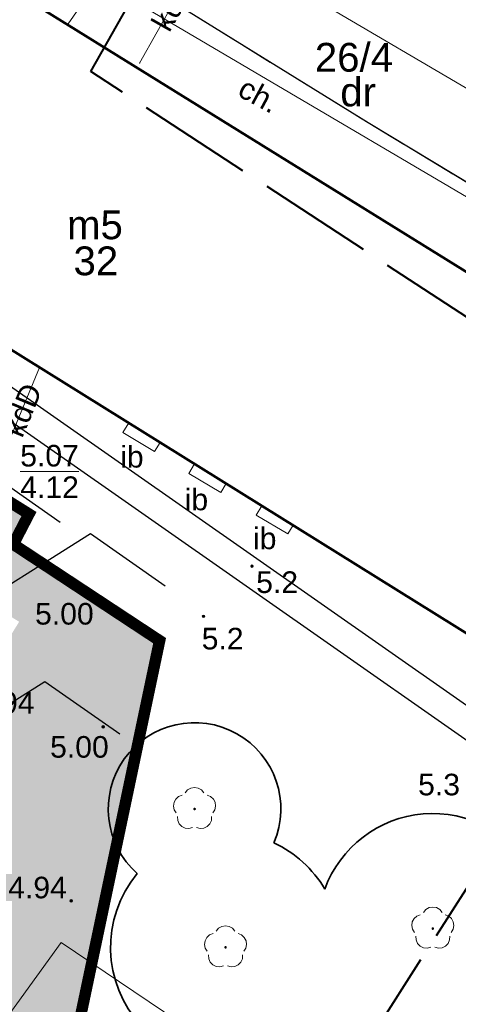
# Model space of a CAD drawing. Extents: x 5477758 to 5478338, y 5918296 to 5918505.
# Tile 57 of 135: x 5477939 to 5477954, y 5918360 to 5918394. Entities that reach past the tile are written whole.
import ezdxf
from ezdxf.enums import TextEntityAlignment as Align

# ---------------------------------------------------------------- set-up
doc = ezdxf.new("R2010")
doc.units = 0
doc.header["$PDSIZE"] = 0.75
for name, pattern in [('budynki akt$0$DASHED', [19.05, 12.7, -6.35]), ('PRZER1-1', [2, 1, -1]), ('PRZER2-1', [3, 2, -1]), ('PRZER3-1', [4, 3, -1]), ('PRZER4-1', [5, 4, -1])]:
    doc.linetypes.add(name, pattern=pattern)
doc.layers.get('0').update_dxf_attribs({"linetype": 'CONTINUOUS'})
for name, color, linetype in [('A_GRANICA OPRACOWANIA', 7, 'CONTINUOUS'), ('ZZ_PROJ-numeracja', 5, 'CONTINUOUS'), ('ZZ_ramka', 6, 'CONTINUOUS')]:
    doc.layers.add(name, color=color, linetype=linetype)
for name, color, linetype, lineweight in [('GESBZO', 7, 'CONTINUOUS', 50), ('GESBZO_O', 7, 'CONTINUOUS', 50), ('GESDZI', 7, 'CONTINUOUS', 18), ('GESDZI_O', 7, 'CONTINUOUS', 18), ('GSLKRW', 7, 'CONTINUOUS', 25), ('GSPPRB', 7, 'CONTINUOUS', 20), ('GSSIIN', 7, 'CONTINUOUS', 18), ('GSSIIN_O', 7, 'CONTINUOUS', 18), ('GSSKOA', 7, 'PRZER3-1', 18), ('GSSKOD', 7, 'PRZER2-1', 18), ('GSSKOD_O', 7, 'PRZER2-1', 18), ('GUPPRZ_O', 7, 'CONTINUOUS', 18), ('OT_Rzedna', 7, 'CONTINUOUS', 18), ('pomiar', 7, 'CONTINUOUS', 18), ('wysokosci', 7, 'CONTINUOUS', 18), ('zakres', 150, 'PRZER4-1', 50), ('ZZ_korona', 7, 'CONTINUOUS', 35), ('ZZ_trawnik', 62, 'CONTINUOUS', 50)]:
    doc.layers.add(name, color=color, linetype=linetype, lineweight=lineweight)
for name, color, linetype, lineweight, true_color in [('GESUZY', 7, 'PRZER1-1', 18, 0x008000), ('GESUZY_O', 7, 'PRZER1-1', 18, 0x008000), ('GSPRDL', 7, 'CONTINUOUS', 18, 0x008000), ('GULGPR', 7, 'CONTINUOUS', 18, 0xeaea00), ('GULKPR', 7, 'CONTINUOUS', 18, 0x803300), ('GULKPR_O', 7, 'CONTINUOUS', 18, 0x803300), ('GULWPR', 5, 'CONTINUOUS', 18, 0x0000ff)]:
    doc.layers.add(name, color=color, linetype=linetype, lineweight=lineweight, true_color=true_color)
doc.styles.add('GEO-INFO', font='arial.ttf')

# ---------------------------------------------------------------- blocks, each defined once
blk = doc.blocks.new('SPDLP')
blk.add_hatch(color=0).paths.add_polyline_path([(0, -0.09), (0.027812, -0.085595), (0.052901, -0.072812), (0.072812, -0.052901), (0.085595, -0.027812), (0.09, 0), (0.085595, 0.027812), (0.072812, 0.052901), (0.052901, 0.072812), (0.027812, 0.085595), (0, 0.09), (-0.027812, 0.085595), (-0.052901, 0.072812), (-0.072812, 0.052901), (-0.085595, 0.027812), (-0.09, 0), (-0.085595, -0.027812), (-0.072812, -0.052901), (-0.052901, -0.072812), (-0.027812, -0.085595)])
at = {"color": 0}
for points in [[(-0.648554, 1.126667), (-0.481106, 1.325358), (-0.255912, 1.454989), (0, 1.5), (0.255912, 1.454989), (0.481106, 1.325358), (0.648554, 1.126667)], [(-1.271938, -0.268652), (-1.40916, -0.048001), (-1.462858, 0.20623), (-1.426585, 0.463525), (-1.304695, 0.693003), (-1.11182, 0.867117), (-0.871109, 0.964971)], [(0.871109, 0.964971), (1.11182, 0.867117), (1.304695, 0.693003), (1.426585, 0.463525), (1.462858, 0.20623), (1.40916, -0.048001), (1.271938, -0.268652)], [(-0.137547, -1.292703), (-0.389802, -1.355024), (-0.648184, -1.327532), (-0.881678, -1.213525), (-1.062258, -1.026689), (-1.168249, -0.78945), (-1.186929, -0.530282)], [(1.186929, -0.530282), (1.168249, -0.78945), (1.062258, -1.026689), (0.881678, -1.213525), (0.648184, -1.327532), (0.389802, -1.355024), (0.137547, -1.292703)]]:
    blk.add_lwpolyline(points, dxfattribs=at)
blk = doc.blocks.new('OTRN')
at = {"linetype": 'Continuous', "lineweight": 13}
blk.add_hatch(color=0, dxfattribs=at).paths.add_polyline_path([(0, -0.091, 1), (0, 0.091, 1)])
at = {"color": 0, "linetype": 'Continuous', "lineweight": 13}
blk.add_circle((0, 0), 0.0906, dxfattribs=at)

msp = doc.modelspace()

# ---------------------------------------------------------------- hatches: boundary and pattern name
at = {"layer": 'ZZ_trawnik', "lineweight": 13}
h = msp.add_hatch(dxfattribs=at)
h.set_pattern_fill('GRASS', color=256, scale=0.01)
h.set_pattern_definition([(55.0427, (5477912.81635, 5918360.15222), (-0.0442929, 0.25010825), [0.047625, -0.3115852]), (10.0427, (5477912.81635, 5918360.15222), (-0.044293, 0.2501082), [0.047625, -0.206375]), (100.0427, (5477912.81635, 5918360.15222), (-0.2501082, -0.044293), [0.047625, -0.206375])])
edge = h.paths.add_edge_path()
edge.add_line((5477923.179, 5918387.524), (5477922.565, 5918387.972))
edge.add_line((5477922.565, 5918387.972), (5477913.305, 5918381.377))
edge.add_line((5477913.305, 5918381.377), (5477914.71, 5918380.022))
edge.add_line((5477914.71, 5918380.022), (5477915.475, 5918378.759))
edge.add_line((5477915.475, 5918378.759), (5477917.761, 5918373.34))
edge.add_line((5477917.761, 5918373.34), (5477918.755, 5918371.916))
edge.add_line((5477918.755, 5918371.916), (5477919.712, 5918371.162))
edge.add_line((5477919.712, 5918371.162), (5477923.041, 5918368.865))
edge.add_line((5477923.041, 5918368.865), (5477924.356, 5918370.805))
edge.add_line((5477924.356, 5918370.805), (5477924.602, 5918371.168))
edge.add_line((5477924.602, 5918371.168), (5477925.66, 5918372.728))
edge.add_arc((5477927.96, 5918374.733), 3.051, 143.2706, 221.0771, ccw=False)
edge.add_arc((5477927.969, 5918374.733), 3.058, 74.1302, 143.3759, ccw=False)
edge.add_line((5477928.805, 5918377.674), (5477929.811, 5918379.15))
edge.add_line((5477929.811, 5918379.15), (5477935.517, 5918375.256))
edge.add_line((5477935.517, 5918375.256), (5477939.015, 5918373.121))
edge.add_line((5477939.015, 5918373.121), (5477937.162, 5918370.129))
edge.add_line((5477937.162, 5918370.129), (5477934.31, 5918365.947))
edge.add_line((5477934.31, 5918365.947), (5477932.903, 5918369.116))
edge.add_line((5477932.903, 5918369.116), (5477936.322, 5918370.634))
edge.add_line((5477936.322, 5918370.634), (5477933.675, 5918372.264))
edge.add_line((5477933.675, 5918372.264), (5477933.693, 5918372.293))
edge.add_line((5477933.693, 5918372.293), (5477931.848, 5918371.493))
edge.add_line((5477931.848, 5918371.493), (5477930.856, 5918373.726))
edge.add_arc((5477927.969, 5918374.733), 3.058, 296.3873, 340.7779, ccw=False)
edge.add_line((5477929.328, 5918371.994), (5477932.919, 5918363.905))
edge.add_line((5477932.919, 5918363.905), (5477932.088, 5918362.717))
edge.add_line((5477932.088, 5918362.717), (5477940.619, 5918356.896))
edge.add_line((5477940.619, 5918356.896), (5477943.87, 5918372.327))
edge.add_line((5477943.87, 5918372.327), (5477938.811, 5918375.814))
edge.add_line((5477938.811, 5918375.814), (5477939.356, 5918376.864))
edge.add_line((5477939.356, 5918376.864), (5477927.826, 5918384.086))
edge.add_line((5477927.826, 5918384.086), (5477926.949, 5918383.275))
edge.add_line((5477926.949, 5918383.275), (5477923.761, 5918385.302))
edge.add_line((5477923.761, 5918385.302), (5477923.68, 5918385.347))
edge.add_line((5477923.68, 5918385.347), (5477923.513, 5918385.047))
edge.add_line((5477923.513, 5918385.047), (5477922.203, 5918385.779))
edge.add_line((5477922.203, 5918385.779), (5477923.179, 5918387.524))
edge = h.paths.add_edge_path(flags=16)
edge.add_arc((5477928.012, 5918381.132), 0.5, 0, 360)
edge = h.paths.add_edge_path(flags=16)
edge.add_arc((5477922.139, 5918372.731), 0.5, 0, 360)

# ---------------------------------------------------------------- linework, layer by layer
at = {"layer": 'A_GRANICA OPRACOWANIA', "color": 1, "linetype": 'budynki akt$0$DASHED', "ltscale": 0.1, "const_width": 0.4}
msp.add_lwpolyline([(5477939.869, 5918356.504), (5477940.619, 5918356.896), (5477942.101, 5918363.93), (5477943.898, 5918372.463), (5477938.811, 5918375.814), (5477939.356, 5918376.864), (5477927.622, 5918384.214), (5477926.949, 5918383.275), (5477923.735, 5918385.254), (5477924.621, 5918386.867), (5477922.565, 5918387.972), (5477915.954, 5918383.377), (5477911.642, 5918380.121), (5477912.501, 5918379.46), (5477913.835, 5918377.89), (5477914.426, 5918376.774), (5477916.433, 5918371.286), (5477916.349, 5918370.613), (5477938.795, 5918354.966), (5477939.869, 5918356.504)], dxfattribs=at)
at = {"layer": 'GESBZO', "color": 7, "linetype": 'Continuous', "lineweight": 50}
for points in [[(5477911.982, 5918399.231), (5477917.56, 5918408.197), (5477972.897, 5918373.915)], [(5477967.119, 5918364.903), (5477911.982, 5918399.231)]]:
    msp.add_lwpolyline(points, dxfattribs=at)
at = {"layer": 'GESDZI', "color": 7, "linetype": 'Continuous', "lineweight": 18}
for points in [[(5477958.503, 5918401.94), (5477950.46, 5918406.9), (5477941.35, 5918412.22), (5477918.68, 5918425.35), (5477913.96, 5918422.85), (5477922.92, 5918418.17), (5477916.33, 5918408.95), (5477972.897, 5918373.915)], [(5477972.897, 5918373.915), (5477916.33, 5918408.95), (5477901.96, 5918388.82), (5477899.13, 5918390.84), (5477865.49, 5918345.57), (5477927.041, 5918302.392)]]:
    msp.add_lwpolyline(points, dxfattribs=at)
at = {"layer": 'GESUZY', "color": 96, "linetype": 'PRZER1-1', "lineweight": 18, "ltscale": 0.5, "true_color": 0x008000}
for points in [[(5477927.041, 5918302.392), (5477865.49, 5918345.57), (5477899.13, 5918390.84), (5477901.96, 5918388.82), (5477916.33, 5918408.95), (5477972.897, 5918373.915)], [(5477972.897, 5918373.915), (5477916.33, 5918408.95), (5477901.96, 5918388.82), (5477899.13, 5918390.84), (5477865.49, 5918345.57), (5477927.041, 5918302.392)]]:
    msp.add_lwpolyline(points, dxfattribs=at)
at = {"layer": 'GSLKRW', "color": 7, "linetype": 'Continuous', "lineweight": 25}
msp.add_lwpolyline([(5477974.636, 5918376.629), (5477959.233, 5918385.576), (5477951.149, 5918390.455), (5477931.59, 5918402.551), (5477916.923, 5918411.582)], dxfattribs=at)
at = {"layer": 'GSPPRB', "color": 7, "linetype": 'Continuous', "lineweight": 20}
for p in [(5477940.715, 5918393.893), (5477943.199, 5918392.533)]:
    msp.add_point(p, dxfattribs=at)
at = {"layer": 'GSSIIN', "color": 7, "linetype": 'Continuous', "lineweight": 18}
for points in [[(5477943.726, 5918379.032), (5477943.916, 5918379.349), (5477942.825, 5918380.028), (5477942.624, 5918379.692)], [(5477946.023, 5918377.607), (5477946.21, 5918377.921), (5477945.108, 5918378.607), (5477944.909, 5918378.275)], [(5477948.358, 5918376.171), (5477948.538, 5918376.472), (5477947.45, 5918377.149), (5477947.259, 5918376.829)]]:
    msp.add_lwpolyline(points, close=True, dxfattribs=at)
at = {"layer": 'GSSKOA', "color": 7, "linetype": 'PRZER3-1', "lineweight": 18, "ltscale": 0.5}
msp.add_lwpolyline([(5477974.636, 5918376.629), (5477959.233, 5918385.576), (5477951.149, 5918390.455), (5477931.59, 5918402.551), (5477916.923, 5918411.582)], dxfattribs=at)
at = {"layer": 'GSSKOD', "color": 7, "linetype": 'PRZER2-1', "lineweight": 18, "ltscale": 0.5}
msp.add_lwpolyline([(5477909.644, 5918410.498, -0.138117), (5477912.469, 5918412.502, -0.17002), (5477916.923, 5918411.582), (5477931.59, 5918402.551), (5477951.149, 5918390.455), (5477959.233, 5918385.576), (5477974.636, 5918376.629)], format="xyb", dxfattribs=at)
msp.add_lwpolyline([(5477972.895, 5918373.912), (5477917.56, 5918408.197)], dxfattribs=at)
at = {"layer": 'GSSKOD', "linetype": 'PRZER2-1', "lineweight": 18}
msp.add_lwpolyline([(5477913.201, 5918381.474), (5477922.112, 5918387.635), (5477923.78, 5918386.612), (5477923.191, 5918385.588), (5477926.949, 5918383.275), (5477927.622, 5918384.214), (5477939.356, 5918376.864), (5477938.811, 5918375.814), (5477943.898, 5918372.463), (5477940.619, 5918356.896), (5477940.619, 5918356.896)], dxfattribs=at)
at = {"layer": 'GULGPR', "color": 2, "linetype": 'Continuous', "lineweight": 18, "true_color": 0xeaea00}
msp.add_lwpolyline([(5477891.124, 5918425.698), (5477899.646, 5918420.458), (5477911.206, 5918413.431), (5477941.239, 5918395.738), (5477961.161, 5918384.007), (5477967.774, 5918379.961), (5477974.238, 5918376.007)], dxfattribs=at)
at = {"layer": 'GULKPR', "color": 36, "linetype": 'Continuous', "lineweight": 18, "true_color": 0x803300}
for points in [[(5477956.789, 5918390.358), (5477947.622, 5918395.734), (5477945.657, 5918396.892), (5477932.951, 5918404.334), (5477930.059, 5918406.036), (5477923.516, 5918409.832), (5477920.145, 5918411.846), (5477914.819, 5918414.967), (5477910.792, 5918417.059)], [(5477943.199, 5918392.533), (5477945.657, 5918396.892)], [(5477939.727, 5918381.958), (5477938.504, 5918379.01)]]:
    msp.add_lwpolyline(points, dxfattribs=at)
at = {"layer": 'GULWPR', "color": 5, "linetype": 'Continuous', "lineweight": 18, "true_color": 0x0000ff}
for points in [[(5477946.993, 5918402.936), (5477940.715, 5918393.893)], [(5477957.77, 5918350.321), (5477940.475, 5918361.981), (5477936.533, 5918356.547)]]:
    msp.add_lwpolyline(points, dxfattribs=at)
at = {"layer": 'GUPPRZ_O', "color": 36, "linetype": 'Continuous', "lineweight": 9, "true_color": 0x803300, "flags": 128}
msp.add_lwpolyline([(5477939.052, 5918378.344), (5477941.09, 5918378.344)], dxfattribs=at)
at = {"layer": 'OT_Rzedna', "color": 7}
msp.add_point((5477940.827, 5918363.424), dxfattribs=at)
at = {"layer": 'zakres', "linetype": 'PRZER4-1', "lineweight": 40}
msp.add_lwpolyline([(5477963.54, 5918377.848), (5477941.504, 5918392.244), (5477979.546, 5918459.295), (5477938.033, 5918482.848), (5477904.167, 5918427.813), (5477915.775, 5918420.837), (5477872.982, 5918351.171), (5477887.852, 5918340.978), (5477923.836, 5918315.921)], close=True, dxfattribs=at)
at = {"layer": 'ZZ_korona'}
for centre, radius, start, end in [((5477945.114, 5918366.615, 10.12), 3, 336.856, 228.3929), ((5477953.396, 5918362.459, 10.12), 4, 324.5136, 159.9055), ((5477946.191, 5918361.807, 10.12), 4, 30.4398, 65.1405), ((5477946.191, 5918361.807, 10.12), 4, 140.1084, 305.7208), ((5477954.928, 5918356.528, 10.12), 4, 181.4663, 64.4536)]:
    msp.add_arc(centre, radius, start, end, dxfattribs=at)
at = {"layer": 'ZZ_PROJ-numeracja', "flags": 128}
for points in [[(5477933.324, 5918374.8), (5477938.408, 5918378.003), (5477940.438, 5918376.585)], [(5477936.672, 5918373.15), (5477941.49, 5918376.185), (5477944.094, 5918374.364)], [(5477935.019, 5918367.965), (5477939.906, 5918371.044), (5477942.51, 5918369.224)]]:
    msp.add_lwpolyline(points, dxfattribs=at)
at = {"layer": 'ZZ_ramka'}
for points in [[(5477986.229, 5918348.093), (5477952.195, 5918299.41), (5477883.35, 5918347.539), (5477917.385, 5918396.222)], [(5477984.837, 5918347.847), (5477951.948, 5918300.803), (5477886.382, 5918346.64), (5477919.27, 5918393.684)]]:
    msp.add_lwpolyline(points, close=True, dxfattribs=at)

# ---------------------------------------------------------------- block references
at = {"layer": 'GSPRDL', "color": 96, "lineweight": 18, "true_color": 0x008000, "xscale": 0.5, "yscale": 0.5}
for p in [(5477945.114, 5918366.615), (5477953.396, 5918362.459), (5477946.191, 5918361.807)]:
    msp.add_blockref('SPDLP', p, dxfattribs=at)
at = {"layer": 'OT_Rzedna', "color": 7, "linetype": 'Continuous', "xscale": 0.5, "yscale": 0.5, "zscale": 0.5}
for p in [(5477947.11, 5918375.051), (5477941.375, 5918374.087), (5477945.428, 5918373.31), (5477941.935, 5918369.467), (5477940.827, 5918363.424)]:
    msp.add_blockref('OTRN', p, dxfattribs=at)

# ---------------------------------------------------------------- texts
at = {"layer": 'GESBZO_O', "color": 7, "linetype": 'Continuous', "lineweight": 0, "style": 'GEO-INFO'}
msp.add_text('m5', height=1, dxfattribs=at).set_placement((5477942.621, 5918386.413), align=Align.RIGHT)
at = {"layer": 'GESBZO_O', "color": 1, "linetype": 'Continuous', "lineweight": 0, "true_color": 0xff0000, "style": 'GEO-INFO'}
msp.add_text('32', height=1, dxfattribs=at).set_placement((5477941.682, 5918386.161), align=Align.TOP_CENTER)
at = {"layer": 'GESDZI_O', "color": 7, "linetype": 'Continuous', "lineweight": 0, "style": 'GEO-INFO'}
msp.add_text('26/4', height=1, dxfattribs=at).set_placement((5477949.294, 5918393.235), align=Align.TOP_LEFT)
at = {"layer": 'GESUZY_O', "color": 96, "linetype": 'Continuous', "lineweight": 0, "true_color": 0x008000, "style": 'GEO-INFO'}
msp.add_text('dr', height=1, dxfattribs=at).set_placement((5477950.801, 5918391.531), align=Align.MIDDLE_CENTER)
at = {"layer": 'GSSIIN_O', "color": 7, "linetype": 'Continuous', "lineweight": 0, "style": 'GEO-INFO'}
for p in [(5477942.935, 5918378.868), (5477945.179, 5918377.384), (5477947.553, 5918376.031)]:
    msp.add_text('ib', height=0.75, dxfattribs=at).set_placement(p, align=Align.MIDDLE)
at = {"layer": 'GSSKOD_O', "color": 7, "linetype": 'Continuous', "lineweight": 0, "style": 'GEO-INFO'}
msp.add_text('ch.', height=0.75, rotation=331.7179, dxfattribs=at).set_placement((5477947.361, 5918391.432), align=Align.MIDDLE)
at = {"layer": 'GULKPR_O', "color": 36, "linetype": 'Continuous', "lineweight": 0, "true_color": 0x803300, "style": 'GEO-INFO'}
for s, rotation, p in [('kd200', 60.5831, (5477944.594, 5918395.002)), ('kdD', 67.4672, (5477939.116, 5918380.484))]:
    msp.add_text(s, height=0.75, rotation=rotation, dxfattribs=at).set_placement(p, align=Align.MIDDLE)
at = {"layer": 'GUPPRZ_O', "color": 36, "linetype": 'Continuous', "lineweight": 0, "true_color": 0x803300, "style": 'GEO-INFO'}
for s, p in [('5.07', (5477939.052, 5918378.516)), ('4.12', (5477939.052, 5918377.421))]:
    msp.add_text(s, height=0.75, dxfattribs=at).set_placement(p)
at = {"layer": 'pomiar', "color": 7, "style": 'GEO-INFO'}
for s, p in [('5.2', (5477947.256, 5918374.871)), ('5.2', (5477945.361, 5918372.91)), ('5.3', (5477952.885, 5918367.839)), ('4.94', (5477938.634, 5918364.261))]:
    msp.add_text(s, height=0.75, dxfattribs=at).set_placement(p, align=Align.TOP_LEFT)
at = {"layer": 'wysokosci', "color": 7, "style": 'GEO-INFO'}
for s, p in [('5.00', (5477939.568, 5918373.773)), ('4.94', (5477937.512, 5918370.68)), ('5.00', (5477940.091, 5918369.148))]:
    msp.add_text(s, height=0.75, dxfattribs=at).set_placement(p, align=Align.TOP_LEFT)

doc.saveas('drawing.dxf')
